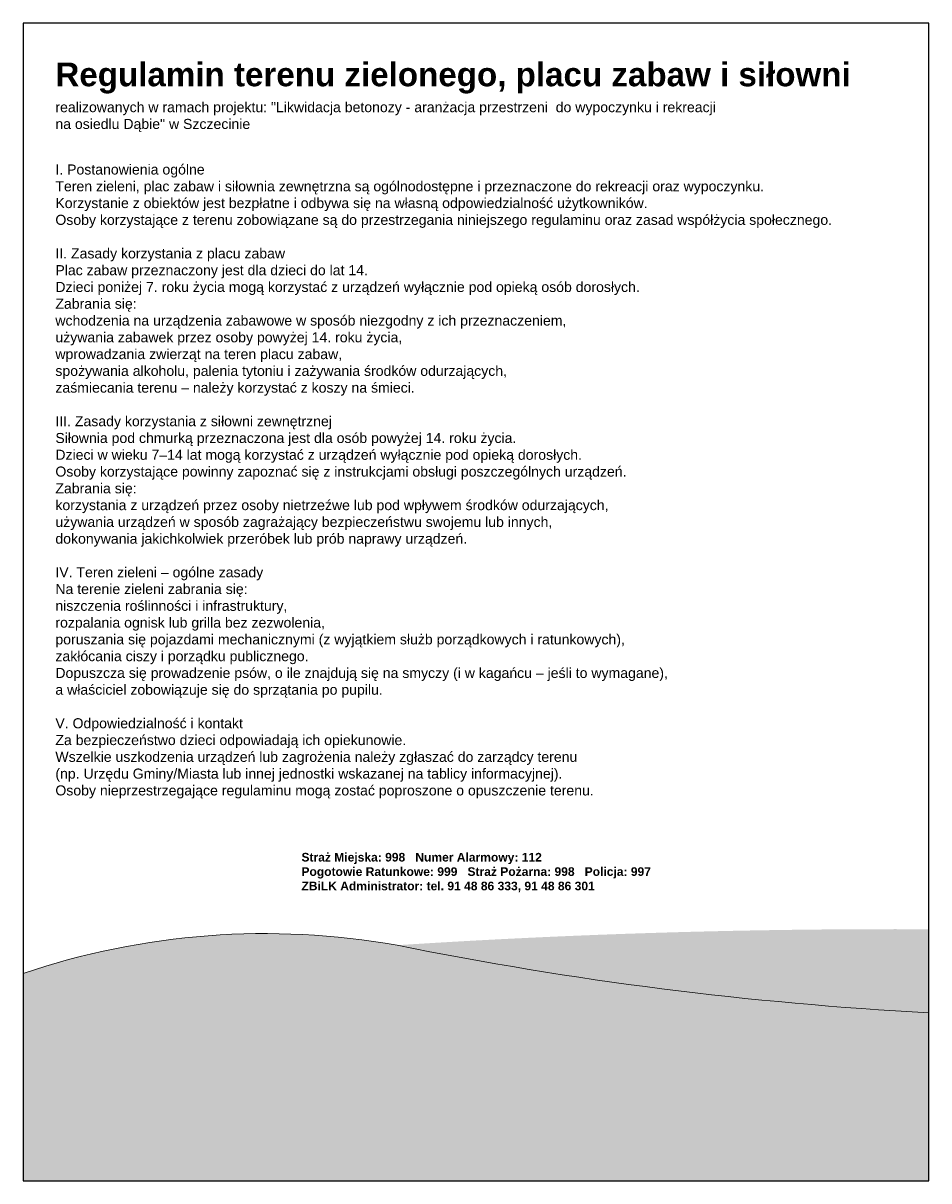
# Model space of a CAD drawing. Header units: millimetres. Extents: x 115 to 851, y -210 to 210.
# Tile 2 of 4: x 586 to 712, y -210 to -49. Entities that reach past the tile are written whole.
import ezdxf

# ---------------------------------------------------------------- set-up
doc = ezdxf.new("R2010")
doc.units = ezdxf.units.MM
doc.header["$LTSCALE"] = 1000
doc.layers.add('0_LEGENDA', color=7, linetype='Continuous', lineweight=0)
doc.styles.get("Standard").update_dxf_attribs({"font": 'arial.ttf'})

msp = doc.modelspace()

# ---------------------------------------------------------------- hatches: boundary and pattern name
for color, points in [(156, [(712.32, -186.99, -0.036684), (638.33, -177.6, 0.135545), (586.32, -196.37), (586.32, -210.37), (712.32, -210.37), (712.32, -84.37)]), (155, [(712.32, -186.99, -0.036684), (638.33, -177.6, -0.017341), (712.32, -175.38)]), (140, [(586.32, -181.52), (586.32, -196.37, -0.135545), (638.33, -177.6, 0.126182)])]:
    msp.add_hatch(color=color).paths.add_polyline_path(points)

# ---------------------------------------------------------------- linework, layer by layer
at = {"color": 7}
for points in [[(712.32, -49.37), (586.32, -49.37), (586.32, -210.37)], [(712.32, -210.37), (712.32, -49.37)], [(586.32, -210.37), (712.32, -210.37)]]:
    msp.add_lwpolyline(points, dxfattribs=at)
msp.add_lwpolyline([(586.32, -84.37), (586.32, -210.37)])
at = {"color": 7, "lineweight": 18}
msp.add_lwpolyline([(586.32, -181.52, -0.126182), (638.33, -177.6, 0.036684), (712.32, -186.99, 0.036684)], format="xyb", dxfattribs=at)

# ---------------------------------------------------------------- texts
at = {"layer": '0_LEGENDA', "color": 1, "lineweight": 30, "ltscale": 100, "char_height": 1.2, "attachment_point": 1}
for s, insert, width in [('{\\fArial|b1|i0|c0|p34;\\H2.75x;\\C256;Regulamin terenu zielonego, placu zabaw i siłowni\\P\\fArial|b0|i0|c0|p34;\\H0.424242x;realizowanych w ramach projektu: "Likwidacja betonozy - aranżacja przestrzeni  do wypoczynku i rekreacji \\Pna osiedlu Dąbie" w Szczecinie\\P\\fArial|b1|i0|c0|p34;\\H0.999998x;\\P\\fArial|b0|i0|c0|p34;\\H0.714285x;\\P\\H1.399999x;I. Postanowienia ogólne\\PTeren zieleni, plac zabaw i siłownia zewnętrzna są ogólnodostępne i przeznaczone do rekreacji oraz wypoczynku.\\PKorzystanie z obiektów jest bezpłatne i odbywa się na własną odpowiedzialność użytkowników.\\POsoby korzystające z terenu zobowiązane są do przestrzegania niniejszego regulaminu oraz zasad współżycia społecznego.\\P\\PII. Zasady korzystania z placu zabaw\\PPlac zabaw przeznaczony jest dla dzieci do lat 14.\\PDzieci poniżej 7. roku życia mogą korzystać z urządzeń wyłącznie pod opieką osób dorosłych.\\PZabrania się:\\Pwchodzenia na urządzenia zabawowe w sposób niezgodny z ich przeznaczeniem,\\Pużywania zabawek przez osoby powyżej 14. roku życia,\\Pwprowadzania zwierząt na teren placu zabaw,\\Pspożywania alkoholu, palenia tytoniu i zażywania środków odurzających,\\Pzaśmiecania terenu – należy korzystać z koszy na śmieci.\\P\\PIII. Zasady korzystania z siłowni zewnętrznej\\PSiłownia pod chmurką przeznaczona jest dla osób powyżej 14. roku życia.\\PDzieci w wieku 7–14 lat mogą korzystać z urządzeń wyłącznie pod opieką dorosłych.\\POsoby korzystające powinny zapoznać się z instrukcjami obsługi poszczególnych urządzeń.\\PZabrania się:\\Pkorzystania z urządzeń przez osoby nietrzeźwe lub pod wpływem środków odurzających,\\Pużywania urządzeń w sposób zagrażający bezpieczeństwu swojemu lub innych,\\Pdokonywania jakichkolwiek przeróbek lub prób naprawy urządzeń.\\P\\PIV. Teren zieleni – ogólne zasady\\PNa terenie zieleni zabrania się:\\Pniszczenia roślinności i infrastruktury,\\Prozpalania ognisk lub grilla bez zezwolenia,\\Pporuszania się pojazdami mechanicznymi (z wyjątkiem służb porządkowych i ratunkowych),\\Pzakłócania ciszy i porządku publicznego.\\PDopuszcza się prowadzenie psów, o ile znajdują się na smyczy (i w kagańcu – jeśli to wymagane), \\Pa właściciel zobowiązuje się do sprzątania po pupilu.\\P\\PV. Odpowiedzialność i kontakt\\PZa bezpieczeństwo dzieci odpowiadają ich opiekunowie.\\PWszelkie uszkodzenia urządzeń lub zagrożenia należy zgłaszać do zarządcy terenu \\P(np. Urzędu Gminy/Miasta lub innej jednostki wskazanej na tablicy informacyjnej).\\POsoby nieprzestrzegające regulaminu mogą zostać poproszone o opuszczenie terenu.}', (590.8, -54.85), 537.7721), ('{\\fArial|b1|i0|c0|p34;\\C256;Straż Miejska: 998   Numer Alarmowy: 112\\PPogotowie Ratunkowe: 999   Straż Pożarna: 998   Policja: 997\\PZBiLK Administrator: tel. 91 48 86 333, 91 48 86 301}', (625.03, -164.76), 538.4768)]:
    msp.add_mtext(s, dxfattribs=dict(at, insert=insert, width=width))

doc.saveas('drawing.dxf')
